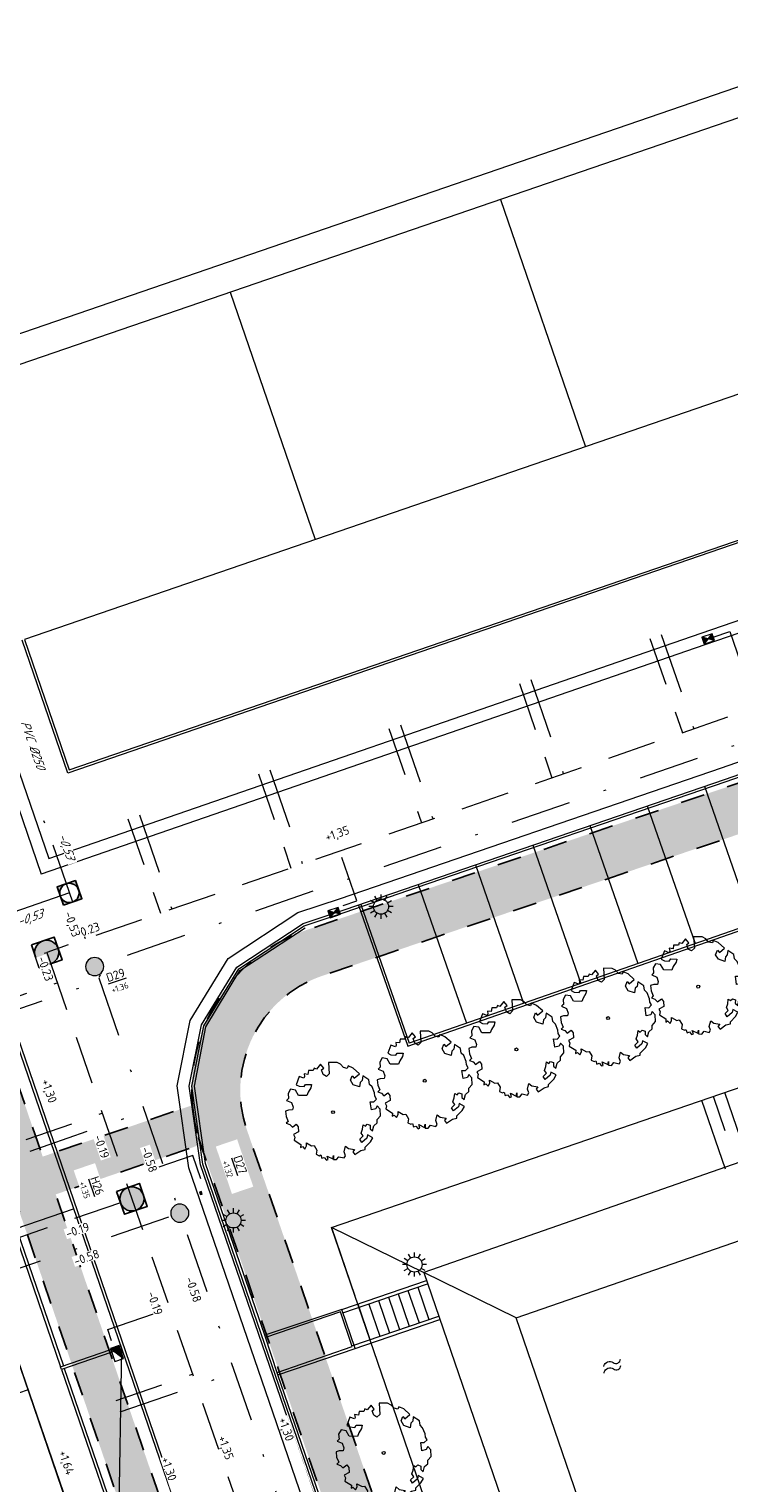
# Model space of a CAD drawing. Header units: metres. Extents: x 264570 to 266133, y 576109 to 577454.
# Tile 27 of 128: x 265166 to 265195, y 576891 to 576951. Entities that reach past the tile are written whole.
import ezdxf

# ---------------------------------------------------------------- set-up
doc = ezdxf.new("R2010")
doc.units = ezdxf.units.M
for name, pattern in [('NLCS-HIDDEN', [4, 2, -2]), ('RI-HWA_KOLKAANSLUITING', [4.3, 2.5, -1.8]), ('RI-HWA_PVC', [6.4, 4, -2.4]), ('RI-VWA_PVC', [11, 5, -3, 0, -3])]:
    doc.linetypes.add(name, pattern=pattern)
for name, color, linetype, lineweight in [('B-BH-OG-BEBOUWING-G', 252, 'Continuous', 15), ('B-OI-RI-HWA_KOLK-S', 252, 'Continuous', 9), ('B-OI-RI-HWA_TRANSPORTLEIDING_PVC_315-G', 252, 'RI-HWA_PVC', 9), ('B-OI-RI-VWA-TRANSPORTLEIDING-G', 252, 'RI-VWA_PVC', 13), ('B-OI-RI-VWA_TRANSPORTLEIDING_PVC_315-G', 252, 'RI-VWA_PVC', 9), ('B-WE-GR-BOOM-S', 252, 'Continuous', 15), ('B-WE-IE-MEUBILAIR_WEGMEUBILAIR-S', 252, 'Continuous', 9), ('B-WE-KL-TRACE-A', 252, 'Continuous', 13), ('B-WE-KL-TRACE-GD', 252, 'NLCS-HIDDEN', 25), ('B-WE-OG-TOPOGRAFIE-G', 252, 'Continuous', 15), ('B-WE-OG-TOPOGRAFIE-S', 252, 'Continuous', 18), ('B-WE-RI-HWA_KOLK-S', 252, 'Continuous', 9), ('B-WE-RI-HWA_KOLKAANSLUITING-G', 252, 'RI-HWA_KOLKAANSLUITING', 18), ('B-WE-RI-HWA_RIOOLPUT_INSPECTIEPUT-G', 252, 'Continuous', 18), ('B-WE-RI-VWA_RIOOLPUT_INSPECTIEPUT-G', 252, 'Continuous', 18), ('B-WE-RI-VWA_RIOOLPUT_INSPECTIEPUT-S', 252, 'Continuous', 13), ('B-WE-VH-KANTOPSLUITING_OPSLUITBAND_10X20-G', 252, 'B-WE-VH-KANTOPSLUITING_TALUDBAND-G', 18), ('B-XX-AL-BLAD-1A_5-5-PUTNUMMER-T35-500', 252, 'Continuous', 9), ('B-XX-AL-HOOGTELABEL-T25', 252, 'Continuous', 9), ('B-XX-AL-T25', 252, 'Continuous', 9), ('B-XX-RI-T25-200', 252, 'Continuous', 13)]:
    doc.layers.add(name, color=color, linetype=linetype, lineweight=lineweight)
doc.layers.add('X-XX-RI-T18-200', color=7, linetype='Continuous', lineweight=18, true_color=0x656565)
doc.styles.add('NLCS-ISO-ANNOTATIVE-T25', font='NLCS-ISO.ttf', dxfattribs={"height": 2.5})
doc.styles.add('NLCS-ISO-ANNOTATIVE-T35', font='NLCS-ISO.ttf', dxfattribs={"height": 3.5})
doc.styles.add('NLCS-ISO-M200-T18-SCHUIN', font='NLCS-ISO.ttf', dxfattribs={"oblique": 30, "height": 0.36})
doc.linetypes.add('B-WE-VH-KANTOPSLUITING_TALUDBAND-G', pattern='A,5,-2.5,[4,NLCS.shx,S=0.5,R=0,X=0,Y=0],-2.5', length=10)

# ---------------------------------------------------------------- blocks, each defined once
blk = doc.blocks.new('N-SRI-PUT_HWA-SO')
h = blk.add_hatch(color=256)
h.dxf.hatch_style = 1
h.paths.add_polyline_path([(-1.999999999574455, 0, 1), (1.999999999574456, 0, 1)])
at = {"lineweight": -3, "flags": 128}
blk.add_lwpolyline([(-1.999999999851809, -2.00000000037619), (2.000000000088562, -2.000000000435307), (2.000000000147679, 1.99999999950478), (-2.00000000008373, 1.999999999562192)], close=True, dxfattribs=at)
at = {"lineweight": -3}
blk.add_circle((0, 0), 1.999999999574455, dxfattribs=at)
blk = doc.blocks.new('N-SRI-KOLK_TROTTOIR-SO')
blk.add_hatch(color=256).paths.add_polyline_path([(1.125000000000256, 1.499999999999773), (-1.124999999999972, 1.499999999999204), (-1.124999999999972, 5.684341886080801e-13)])
blk.add_line((-1.124999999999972, 0), (1.124999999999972, 1.499999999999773))
at = {"flags": 128}
blk.add_lwpolyline([(-1.124999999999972, 0), (1.124999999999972, 0), (1.124999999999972, 1.499999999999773), (-1.124999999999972, 1.499999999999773)], close=True, dxfattribs=at)
blk = doc.blocks.new('N-SRI-KOLK_STRAAT_450X300-SO_2')
h = blk.add_hatch(color=256)
h.dxf.hatch_style = 1
h.paths.add_polyline_path([(2.328306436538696e-10, -1.164153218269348e-10), (-0.2249999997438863, 0.1499999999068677), (-0.2249999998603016, -0.1500000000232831)])
h.paths.add_polyline_path([(0.2250000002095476, 0.1499999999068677), (2.328306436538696e-10, -1.164153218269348e-10), (0.2250000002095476, -0.1500000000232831)])
for p, q in [((-0.2249999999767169, -0.1499999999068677), (0.2249999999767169, 0.1500000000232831)), ((0.2249999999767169, -0.1499999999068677), (-0.2249999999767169, 0.1500000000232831))]:
    blk.add_line(p, q)
at = {"flags": 128}
blk.add_lwpolyline([(-0.2249999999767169, -0.1499999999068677), (0.2249999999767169, -0.1499999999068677), (0.2249999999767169, 0.1500000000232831), (-0.2249999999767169, 0.1500000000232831)], close=True, dxfattribs=at)
blk = doc.blocks.new('N-SRI-PUT_VWA_KUNSTSTOF-SO')
h = blk.add_hatch(color=256)
edge = h.paths.add_edge_path()
edge.add_arc((0, -2.498001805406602e-16), 1.5, 9.54166404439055e-15, 180)
edge.add_arc((0, 2.498001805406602e-16), 1.5, 180, 360)
at = {"flags": 128}
blk.add_lwpolyline([(1.5, 0, 0.9999999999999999), (-1.5, 0, 0.9999999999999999), (1.5, 0)], format="xyb", close=True, dxfattribs=at)
blk = doc.blocks.new('LM')
at = {"flags": 128}
for points in [[(-1.25, 0), (-2, 0)], [(-1.082531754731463, 0.625), (-1.732050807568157, 1)], [(-0.625, 1.082531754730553), (-1, 1.732050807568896)], [(0, 1.25), (0, 2)], [(0.625, 1.082531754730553), (1, 1.732050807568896)], [(1.082531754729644, 0.625), (1.732050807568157, 1)], [(2, 0), (1.25, 0)], [(-1.732050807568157, -1), (-1.082531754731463, -0.625)], [(-1, -1.732050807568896), (-0.625, -1.082531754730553)], [(0, -2), (0, -1.25)], [(1, -1.732050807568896), (0.625, -1.082531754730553)], [(1.732050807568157, -1), (1.082531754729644, -0.625)]]:
    blk.add_lwpolyline(points, dxfattribs=at)
blk.add_circle((0, 0), 1.25)
blk = doc.blocks.new('SGR-BOOM_06')
at = {"linetype": 'Continuous', "flags": 128}
blk.add_lwpolyline([(2.697926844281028, 3.519936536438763), (2.530031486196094, 3.938911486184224), (2.197017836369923, 4.064448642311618), (1.94450365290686, 4.524361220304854), (1.273022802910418, 4.692183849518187), (0.8554126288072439, 4.524288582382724), (1.107912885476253, 4.273186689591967), (1.064270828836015, 3.811889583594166), (0.2276521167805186, 3.979701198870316), (0.3518243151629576, 4.315444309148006), (0.1839317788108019, 4.692111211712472), (-0.1504327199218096, 4.608837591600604), (-0.4861730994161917, 4.692066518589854), (-1.154910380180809, 4.649713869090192), (-1.490634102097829, 4.483188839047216), (-1.95193375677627, 4.56504461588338), (-2.538756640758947, 4.105076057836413), (-2.119756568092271, 3.896293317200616), (-1.994180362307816, 3.643818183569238), (-1.575180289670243, 3.435035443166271), (-1.994130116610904, 2.890461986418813), (-2.538667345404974, 2.766231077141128), (-2.915367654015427, 3.099211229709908), (-2.619546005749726, 3.216664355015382), (-2.873110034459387, 3.855299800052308), (-3.627802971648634, 3.434898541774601), (-4.004453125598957, 3.015887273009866), (-3.794266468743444, 2.84803387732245), (-4.004419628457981, 2.513649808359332), (-4.424759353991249, 2.345754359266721), (-4.716801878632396, 2.05367287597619), (-5.01017267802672, 1.214316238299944), (-3.88011881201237, 0.9209648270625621), (-3.712226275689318, 0.5442979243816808), (-4.004271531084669, 0.2931597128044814), (-4.506508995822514, 0.2931262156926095), (-4.602327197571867, 0.5555981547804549), (-5.093368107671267, 0.3763383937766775), (-4.757596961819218, -0.1681847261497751), (-4.925450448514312, -0.3770066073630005), (-4.716628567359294, -0.544860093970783), (-4.88446521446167, -1.006165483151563), (-4.532341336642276, -1.182198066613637), (-4.716561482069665, -1.550699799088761), (-4.424496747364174, -1.591623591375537), (-4.292786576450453, -1.70719043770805), (-4.61907625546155, -2.106831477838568), (-3.920821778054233, -2.682045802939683), (-3.668355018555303, -2.430910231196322), (-3.459575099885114, -1.969602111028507), (-3.627456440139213, -1.760802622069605), (-3.418684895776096, -1.173935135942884), (-3.123882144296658, -1.341782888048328), (-2.788119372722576, -1.760746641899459), (-2.496040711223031, -2.010481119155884), (-2.788049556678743, -2.807529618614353), (-3.418567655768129, -2.931766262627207), (-3.668290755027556, -3.394441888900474), (-3.332530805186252, -3.771097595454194), (-2.831649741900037, -3.896623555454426), (-2.768861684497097, -4.022178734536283), (-2.70607362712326, -4.147733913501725), (-2.328058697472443, -3.728722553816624), (-1.825821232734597, -3.728689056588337), (-1.574691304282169, -3.89653972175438), (-1.698860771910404, -4.27322610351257), (-1.6988383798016, -4.608960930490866), (-1.154284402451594, -4.735848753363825), (-0.6097418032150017, -4.692139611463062), (-0.4855303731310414, -4.944614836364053), (-0.2330665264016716, -4.64980644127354), (0.1012924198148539, -4.483281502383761), (-0.05880460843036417, -4.006538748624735), (0.2691206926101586, -3.89641674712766), (0.7727313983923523, -4.023307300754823), (0.8560217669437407, -4.608790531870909), (1.149445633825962, -4.565098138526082), (1.441519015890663, -4.735675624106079), (2.070647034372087, -4.232031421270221), (2.365446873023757, -4.356206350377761), (2.321760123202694, -4.14739857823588), (2.657483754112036, -3.979508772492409), (2.406348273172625, -3.728406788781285), (2.112915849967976, -3.643810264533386), (2.574182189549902, -3.226158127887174), (2.615108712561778, -2.975036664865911), (3.159645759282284, -2.848076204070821), (3.537702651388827, -3.058226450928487), (3.787439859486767, -2.807091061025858), (3.770391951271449, -2.632754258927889), (4.123163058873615, -2.632730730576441), (4.123146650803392, -2.386717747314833), (4.458873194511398, -2.262500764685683), (4.458859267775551, -2.05369007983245), (4.082181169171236, -2.05371520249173), (4.543444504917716, -1.591025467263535), (4.250006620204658, -1.424542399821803), (4.626693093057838, -1.550076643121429), (4.752232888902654, -1.256641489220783), (4.54339981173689, -0.9209205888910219), (4.835431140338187, -0.4609716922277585), (4.667549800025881, -0.2521722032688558), (4.249928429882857, -0.2522000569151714), (3.746303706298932, 0.08486595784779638), (4.082024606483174, 0.2936990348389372), (4.375415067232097, 0.8382641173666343), (4.543299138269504, 0.5885213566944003), (4.876296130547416, 0.7127381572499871), (4.667437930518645, 1.425137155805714), (4.711079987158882, 1.886434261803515), (4.499534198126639, 1.969671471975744), (4.163754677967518, 2.639753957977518), (3.828442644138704, 3.012677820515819), (3.373874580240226, 2.603955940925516), (3.662895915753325, 2.430909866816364), (3.914056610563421, 1.801765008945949), (3.537384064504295, 1.718488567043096), (3.327180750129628, 2.136095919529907), (2.991451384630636, 2.054186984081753), (2.657064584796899, 2.305283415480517), (2.238064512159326, 2.514066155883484), (2.446864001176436, 2.681947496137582), (2.321287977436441, 2.931693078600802), (2.530081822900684, 3.184190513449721), (2.865825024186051, 3.05865353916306), (3.159240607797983, 3.226540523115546)], close=True, dxfattribs=at)
blk.add_circle((0, 0), 0.15)
blk = doc.blocks.new('N-SRI-PUT_SWA-SO')
h = blk.add_hatch(color=256)
h.paths.add_polyline_path([(-1.999916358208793, 2.000083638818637), (8.364045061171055e-05, 1.999999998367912, 0.4115496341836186), (-1.999916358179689, 0.01829094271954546)])
h.paths.add_polyline_path([(-1.99991635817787, -0.01829094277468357, 0.4088663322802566), (-0.01829062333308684, -1.999916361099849), (-1.999916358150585, -1.999916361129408)])
h.paths.add_polyline_path([(1.999916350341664, -0.0182917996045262), (1.999916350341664, -1.999916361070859), (0.0182906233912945, -1.999916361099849, 0.4088662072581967)])
h = blk.add_hatch(color=256)
h.paths.add_polyline_path([(-8.364045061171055e-05, 1.999999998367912, -0.4115496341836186), (1.999916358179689, 0.01829094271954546), (1.999916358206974, 2.0000836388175)])
h.paths.add_polyline_path([(1.99991635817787, -0.01829094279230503, -0.4088663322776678), (0.01829062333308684, -1.999916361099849), (1.999916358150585, -1.999916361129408)])
h.paths.add_polyline_path([(-0.01829062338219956, -1.999916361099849, -0.4088662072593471), (-1.999916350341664, -0.0182917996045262), (-1.999916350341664, -1.999916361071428)])
at = {"flags": 128}
blk.add_lwpolyline([(-2.000083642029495, 2.000083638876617), (1.999916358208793, 2.000083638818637), (1.999916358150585, -1.99991636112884), (-2.000083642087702, -1.999916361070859)], close=True, dxfattribs=at)
at = {"lineweight": -3, "flags": 128}
blk.add_lwpolyline([(2.000083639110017, -1.99991635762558), (1.999916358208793, 2.000083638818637), (-2.000083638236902, 1.999916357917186), (-1.999916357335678, -2.000083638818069)], close=True, dxfattribs=at)
at = {"lineweight": -3}
blk.add_circle((0, 0), 1.999999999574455, dxfattribs=at)
blk = doc.blocks.new('N-SRI-KOLK_STRAAT_450X300-SO')
h = blk.add_hatch(color=256)
h.dxf.hatch_style = 1
h.paths.add_polyline_path([(-7.127631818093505e-14, 0.7499999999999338), (-1.125000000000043, 1.49999999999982), (-1.125000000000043, 4.75175454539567e-14)])
h.paths.add_polyline_path([(1.1249999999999, 4.75175454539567e-14), (1.1249999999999, 1.49999999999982), (-7.122080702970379e-14, 0.7499999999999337)])
for p, q in [((-1.125000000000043, 4.75175454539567e-14), (1.1249999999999, 1.49999999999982)), ((1.1249999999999, 4.75175454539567e-14), (-1.125000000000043, 1.49999999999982))]:
    blk.add_line(p, q)
at = {"flags": 128}
blk.add_lwpolyline([(-1.125000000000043, 4.75175454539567e-14), (1.1249999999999, 4.75175454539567e-14), (1.1249999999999, 1.49999999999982), (-1.125000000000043, 1.49999999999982)], close=True, dxfattribs=at)
blk = doc.blocks.new('SOG-TOPOGRAFIE_WATER-SO')
at = {"flags": 128}
for points in [[(-2.514054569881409, 0.5568924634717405), (-2.426488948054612, 0.6951578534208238, -0.5388311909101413), (-0.4182167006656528, 0.730876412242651, 0.6051675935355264), (1.257070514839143, 0.9290568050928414, -4.03570463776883)], [(-2.881594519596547, -0.7116924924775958), (-2.794028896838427, -0.5734271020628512, -0.5388311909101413), (-0.7857566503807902, -0.537708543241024, 0.6051675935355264), (0.8895305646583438, -0.3395281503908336, -4.03570463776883)]]:
    blk.add_lwpolyline(points, format="xyb", dxfattribs=at)

msp = doc.modelspace()

# ---------------------------------------------------------------- hatches: boundary and pattern name
at = {"layer": 'B-WE-KL-TRACE-A'}
h = msp.add_hatch(dxfattribs=at)
h.set_pattern_fill('DOTS', color=256, scale=0.5)
h.set_pattern_definition([(0, (265213.5037215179, 576754.347448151), (0.079375, 0.15875), [0, -0.15875])])
edge = h.paths.add_edge_path()
edge.add_line((265245.4268832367, 576937.0400356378), (265177.8671127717, 576914.0530786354))
edge.add_arc((265180.1500387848, 576907.4358096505), 6.99999999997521, 109.0341884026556, 199.0536993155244)
edge.add_line((265173.5335475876, 576905.1506303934), (265198.2134835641, 576833.6925254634))
edge.add_line((265198.2134835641, 576833.6925254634), (265187.3907943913, 576829.9546251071))
edge.add_line((265187.3907943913, 576829.9546251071), (265213.5037215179, 576754.347448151))
edge.add_line((265213.5037215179, 576754.347448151), (265157.9802978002, 576735.2754403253))
edge.add_line((265157.9802978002, 576735.2754403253), (265156.4197989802, 576734.7393960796))
edge.add_line((265156.4197989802, 576734.7393960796), (265144.8245900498, 576730.7565556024))
edge.add_line((265144.8245900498, 576730.7565556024), (265165.4371800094, 576670.7480259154))
edge.add_line((265165.4371800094, 576670.7480259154), (265167.328701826, 576671.3977529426))
edge.add_line((265167.328701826, 576671.3977529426), (265174.2093110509, 576651.3665368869))
edge.add_line((265174.2093110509, 576651.3665368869), (265191.294481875, 576657.2351962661))
edge.add_line((265191.294481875, 576657.2351962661), (265191.9036009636, 576655.4618945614))
edge.add_line((265191.9036009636, 576655.4618945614), (265217.4675183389, 576664.2429553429))
edge.add_line((265217.4675183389, 576664.2429553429), (265217.9694324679, 576662.7817547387))
edge.add_line((265217.9694324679, 576662.7817547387), (265246.73475052, 576672.6624785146))
edge.add_line((265246.73475052, 576672.6624785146), (265218.1305181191, 576755.9367265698))
edge.add_line((265218.1305181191, 576755.9367265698), (265215.3952460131, 576754.9971760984))
edge.add_line((265215.3952460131, 576754.9971760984), (265189.9341288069, 576828.7171074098))
edge.add_line((265189.9341288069, 576828.7171074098), (265200.7568179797, 576832.4550077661))
edge.add_line((265200.7568179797, 576832.4550077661), (265175.423973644, 576905.8035387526))
edge.add_arc((265180.1500387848, 576907.4358096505), 4.999999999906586, 109.0788034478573, 199.0536993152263, ccw=False)
edge.add_line((265178.5156973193, 576912.1611591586), (265246.0712745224, 576935.1466894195))
edge.add_line((265246.0712745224, 576935.1466894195), (265245.4268832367, 576937.0400356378))
h.paths.add_polyline_path([(265147.365838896, 576729.514760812), (265166.6789747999, 576673.2892747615), (265168.5704966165, 576673.9390017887), (265175.4511058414, 576653.907785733), (265192.5362766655, 576659.7764451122), (265193.1453957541, 576658.0031434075), (265218.7093131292, 576666.784204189), (265219.2112272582, 576665.3230035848), (265244.1935016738, 576673.904273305), (265216.8887233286, 576753.3954777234)], flags=16)
h = msp.add_hatch(dxfattribs=at)
h.set_pattern_fill('DOTS', color=256, scale=0.5)
h.set_pattern_definition([(0, (265213.5037215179, 576751.0541365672), (0.079375, 0.15875), [0, -0.15875])])
edge = h.paths.add_edge_path()
edge.add_line((265157.9802978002, 576735.2754403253), (265128.5173304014, 576821.0462068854))
edge.add_line((265128.5173304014, 576821.0462068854), (265184.2452093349, 576840.1891940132))
edge.add_line((265184.2452093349, 576840.1891940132), (265187.7218092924, 576830.0683314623))
edge.add_line((265187.7218092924, 576830.0683314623), (265189.2812230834, 576830.6075343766))
edge.add_line((265189.2812230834, 576830.6075343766), (265185.8057081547, 576840.7252382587))
edge.add_line((265185.8057081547, 576840.7252382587), (265194.726224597, 576843.7895094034))
edge.add_line((265194.726224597, 576843.7895094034), (265194.1875744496, 576845.3491130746))
edge.add_line((265194.1875744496, 576845.3491130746), (265188.0983190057, 576843.2574034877))
edge.add_line((265188.0983190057, 576843.2574034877), (265167.5274524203, 576903.1420366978))
edge.add_line((265167.5274524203, 576903.1420366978), (265173.5168853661, 576905.1994564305))
edge.add_arc((265180.1500387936, 576907.4358096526), 7.000000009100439, 184.9879815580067, 198.6314218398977, ccw=False)
edge.add_line((265173.176548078, 576906.8271822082), (265166.9914081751, 576904.7025355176))
edge.add_line((265166.9914081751, 576904.7025355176), (265162.3821291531, 576918.1207832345))
edge.add_line((265162.3821291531, 576918.1207832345), (265112.4225631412, 576900.9592790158))
edge.add_line((265112.4225631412, 576900.9592790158), (265110.4872418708, 576906.5932851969))
edge.add_line((265110.4872418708, 576906.5932851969), (265086.2285720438, 576898.2602315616))
edge.add_line((265086.2285720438, 576898.2602315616), (265084.0778990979, 576904.5211374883))
edge.add_line((265084.0778990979, 576904.5211374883), (265082.51740028, 576903.9850932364))
edge.add_line((265082.51740028, 576903.9850932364), (265085.1943712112, 576896.1920612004))
edge.add_line((265085.1943712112, 576896.1920612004), (265109.4627868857, 576904.4967419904))
edge.add_line((265109.4627868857, 576904.4967419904), (265113.8843334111, 576891.6249912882))
edge.add_line((265113.8843334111, 576891.6249912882), (265084.703003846, 576881.6009633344))
edge.add_line((265084.703003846, 576881.6009633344), (265105.6444650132, 576820.6374776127))
edge.add_line((265105.6444650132, 576820.6374776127), (265107.2049638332, 576821.1735218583))
edge.add_line((265107.2049638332, 576821.1735218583), (265086.7995469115, 576880.57650876))
edge.add_line((265086.7995469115, 576880.57650876), (265115.9808764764, 576890.600536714))
edge.add_line((265115.9808764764, 576890.600536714), (265112.9586073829, 576899.3987802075))
edge.add_line((265112.9586073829, 576899.3987802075), (265161.3576696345, 576916.0242545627))
edge.add_line((265161.3576696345, 576916.0242545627), (265186.5378201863, 576842.7213592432))
edge.add_line((265186.5378201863, 576842.7213592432), (265126.420787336, 576822.0706614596))
edge.add_line((265126.420787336, 576822.0706614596), (265156.4197989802, 576734.7393960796))
edge.add_line((265156.4197989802, 576734.7393960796), (265157.9802978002, 576735.2754403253))

# ---------------------------------------------------------------- linework, layer by layer
at = {"layer": 'B-BH-OG-BEBOUWING-G'}
for p, q in [((265201.1199637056, 576949.4627764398), (265162.7271843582, 576936.274529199)), ((265214.4694335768, 576942.6290068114), (265166.235837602, 576926.0603551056))]:
    msp.add_line(p, q, dxfattribs=at)
at = {"layer": 'B-BH-OG-BEBOUWING-G', "flags": 128}
for points in [[(265185.893278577, 576944.2322831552), (265189.4019318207, 576934.0181090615)], [(265174.7333476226, 576940.3987546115), (265178.2420008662, 576930.1845805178)]]:
    msp.add_lwpolyline(points, dxfattribs=at)
msp.add_lwpolyline([(265168.3392476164, 576889.3898035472), (265166.3899958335, 576895.0643446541), (265156.8000204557, 576891.7701088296), (265158.7492722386, 576886.0955677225)], close=True, dxfattribs=at)
at = {"layer": 'B-OI-RI-HWA_TRANSPORTLEIDING_PVC_315-G', "ltscale": 0.5}
msp.add_line((265170.2021491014, 576902.7944631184, 0.001261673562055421), (265161.217420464, 576899.7082597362, 0.001261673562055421), dxfattribs=at)
at = {"layer": 'B-OI-RI-HWA_TRANSPORTLEIDING_PVC_315-G', "ltscale": 0.5, "elevation": 0.0001575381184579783, "flags": 128}
for points in [[(265219.4649351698, 576931.2016683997), (265167.1584818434, 576913.1356709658), (265167.3217518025, 576912.6630800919)], [(265167.3217523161, 576912.6630786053), (265180.5829422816, 576874.2780787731), (265180.9078057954, 576873.3323178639), (265194.3289118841, 576834.4735734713)]]:
    msp.add_lwpolyline(points, dxfattribs=at)
at = {"layer": 'B-OI-RI-HWA_TRANSPORTLEIDING_PVC_315-G', "ltscale": 0.5, "flags": 128}
for points in [[(265192.0607369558, 576926.0964771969), (265193.4059345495, 576922.2011536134)], [(265186.6730226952, 576924.2356883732), (265188.0182202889, 576920.3403647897)], [(265181.2853084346, 576922.3748995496), (265182.6305060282, 576918.4795759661)], [(265175.897594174, 576920.514110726), (265177.2427917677, 576916.6187871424)], [(265170.5098799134, 576918.6533219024), (265171.8550775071, 576914.7579983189)], [(265164.4437683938, 576910.7923253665), (265167.5922670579, 576911.8800637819)], [(265166.3045572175, 576905.4046111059), (265169.4530558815, 576906.4923495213)], [(265170.0261348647, 576894.6291825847), (265173.1746335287, 576895.716921)]]:
    msp.add_lwpolyline(points, dxfattribs=at)
at = {"layer": 'B-OI-RI-VWA_TRANSPORTLEIDING_PVC_315-G', "ltscale": 0.5}
msp.add_line((265172.1808223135, 576902.1983931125, 0.001399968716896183), (265161.6093807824, 576898.5671628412, 0.001399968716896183), dxfattribs=at)
at = {"layer": 'B-OI-RI-VWA_TRANSPORTLEIDING_PVC_315-G', "ltscale": 0.5, "flags": 128}
for points in [[(265209.8992577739, 576926.6257927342), (265169.6094472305, 576912.7122487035), (265169.3033131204, 576912.0783976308)], [(265192.5333492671, 576926.2596875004), (265194.2706694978, 576921.2288842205)], [(265187.1456350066, 576924.3988986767), (265188.8829552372, 576919.3680953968)], [(265181.7579207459, 576922.5381098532), (265183.4952409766, 576917.5073065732)], [(265176.3702064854, 576920.6773210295), (265178.107526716, 576915.6465177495)], [(265170.9824922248, 576918.8165322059), (265172.7198124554, 576913.785728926)], [(265167.4068519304, 576917.5816001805), (265168.9775004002, 576913.0238498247)], [(265169.3033077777, 576912.0784131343), (265172.4872283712, 576902.8392259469), (265172.8115019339, 576901.8932737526), (265182.5238933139, 576873.7421935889), (265182.8444515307, 576872.7949759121), (265195.8852789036, 576835.0092800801), (265196.2058371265, 576834.0620624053), (265196.0644587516, 576827.7606150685), (265196.0284770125, 576826.7612626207), (265214.3704182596, 576773.3616799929)], [(265166.4678274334, 576904.9320194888), (265171.20604511, 576906.5689715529)], [(265170.1894050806, 576894.1565909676), (265174.9276227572, 576895.7935430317)]]:
    msp.add_lwpolyline(points, dxfattribs=at)
at = {"layer": 'B-WE-KL-TRACE-GD', "ltscale": 0.5, "flags": 128}
for points in [[(265245.4268832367, 576937.0400356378), (265177.8671127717, 576914.0530786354, 0.4143133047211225), (265173.5335475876, 576905.1506303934), (265198.2134835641, 576833.6925254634), (265187.3907943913, 576829.9546251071), (265213.5037215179, 576754.347448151), (265157.9802897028, 576735.2754638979)], [(265156.4197842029, 576734.7394390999), (265144.8245900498, 576730.7565556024), (265165.4371800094, 576670.7480259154), (265167.328701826, 576671.3977529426), (265174.2093110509, 576651.3665368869), (265191.294481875, 576657.2351962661), (265191.9036009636, 576655.4618945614), (265217.4675183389, 576664.2429553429), (265217.9694324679, 576662.7817547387), (265246.73475052, 576672.6624785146), (265218.1305181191, 576755.9367265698), (265215.3952460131, 576754.9971760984), (265189.9341288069, 576828.7171074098), (265200.7568179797, 576832.4550077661), (265175.423973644, 576905.8035387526, -0.4140852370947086), (265178.5156973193, 576912.1611591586), (265246.0712745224, 576935.1466894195)], [(265082.51740028, 576903.9850932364), (265085.1943712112, 576896.1920612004), (265109.4627868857, 576904.4967419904), (265113.8843334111, 576891.6249912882), (265084.703003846, 576881.6009633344), (265105.6444650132, 576820.6374776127), (265107.2049638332, 576821.1735218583), (265086.7995469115, 576880.57650876), (265115.9808764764, 576890.600536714), (265112.9586073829, 576899.3987802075), (265161.3576696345, 576916.0242545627), (265186.5378201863, 576842.7213592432), (265126.420787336, 576822.0706614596), (265156.4197989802, 576734.7393960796), (265157.9802978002, 576735.2754403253), (265128.5173304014, 576821.0462068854), (265184.2452093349, 576840.1891940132), (265187.7218092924, 576830.0683314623), (265189.2812230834, 576830.6075343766), (265185.8057081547, 576840.7252382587), (265194.726224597, 576843.7895094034), (265194.1875744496, 576845.3491130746), (265188.0983190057, 576843.2574034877), (265167.5274524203, 576903.1420366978), (265173.5168853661, 576905.1994564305, -0.0596011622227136), (265173.176548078, 576906.8271822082), (265166.9914081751, 576904.7025355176), (265162.9181729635, 576916.5602856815)]]:
    msp.add_lwpolyline(points, format="xyb", dxfattribs=at)
at = {"layer": 'B-WE-OG-TOPOGRAFIE-G'}
for p, q in [((265212.817489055, 576920.080273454), (265182.1263188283, 576909.3890588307)), ((265194.3162977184, 576919.9935866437), (265196.2914743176, 576914.32346558)), ((265191.9515631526, 576919.1823103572), (265193.9306150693, 576913.501064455)), ((265189.5868285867, 576918.3710340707), (265191.5697558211, 576912.6786633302)), ((265187.2220940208, 576917.5597577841), (265189.208896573, 576911.8562622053)), ((265184.8573594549, 576916.7484814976), (265186.8480373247, 576911.0338610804)), ((265182.492624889, 576915.9372052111), (265184.4871780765, 576910.2114599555)), ((265180.1317656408, 576915.1148040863), (265182.1263188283, 576909.3890588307)), ((265224.8205050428, 576914.6422294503, 0.0126160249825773), (265182.7254846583, 576899.9120815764)), ((265164.7497390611, 576913.1367684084), (265187.2554743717, 576847.619465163)), ((265182.8465533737, 576847.1570332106), (265160.6640683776, 576911.7333101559)), ((265163.9465871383, 576907.4102217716), (265167.8450907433, 576896.0611394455)), ((265165.8958389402, 576901.7356806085), (265168.2602310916, 576902.5478688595)), ((265178.9139693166, 576901.7761631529), (265179.8827817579, 576898.9547054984)), ((265167.7315999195, 576896.0221544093), (265170.2094828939, 576896.8733276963)), ((265170.2484679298, 576896.7598368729), (265167.7705849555, 576895.908663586)), ((265167.7705849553, 576895.9086635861), (265167.7315999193, 576896.0221544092)), ((265167.7705849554, 576895.9086635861), (265172.2408690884, 576882.8950491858)), ((265167.8840757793, 576895.9476486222), (265172.3543599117, 576882.934034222))]:
    msp.add_line(p, q, dxfattribs=at)
for points in [[(265199.6001945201, 576950.2094071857), (265162.6210610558, 576937.5069000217)], [(265233.7222271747, 576939.8869825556), (265225.1855777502, 576936.9548837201), (265208.0107533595, 576931.0629440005), (265194.1717691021, 576926.3088264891), (265167.2339603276, 576917.0015710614)], [(265233.4124527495, 576939.2519125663), (265225.348, 576936.482), (265208.173, 576930.59), (265194.3346343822, 576925.8360949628), (265166.9238103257, 576916.365408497)], [(265200.6100290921, 576825.5444042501), (265194.2765054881, 576844.049553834), (265189.4749566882, 576857.9511430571), (265185.1351990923, 576870.5771752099), (265180.9946997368, 576882.5747702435), (265176.510965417, 576895.632224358), (265173.5074804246, 576904.3630550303), (265173.0437341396, 576907.6176594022), (265173.5480381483, 576910.1408088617), (265175.0123854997, 576912.5323532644), (265177.7472964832, 576914.3251310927), (265179.4421593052, 576914.8906732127), (265195.1790649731, 576920.2895786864), (265210.0600545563, 576925.4733449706), (265222.8856868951, 576929.8526354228), (265235.5006221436, 576934.156613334), (265243.357166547, 576936.8533276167)], [(265219.0822333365, 576763.7110907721), (265216.3000276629, 576771.7736454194), (265212.5088566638, 576782.7426325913), (265208.8250300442, 576793.5003941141), (265204.4980901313, 576806.0719907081), (265197.9118138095, 576825.1476486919), (265199.9751606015, 576825.8552646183), (265193.8036727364, 576843.886981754), (265189.002230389, 576857.7882627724), (265184.6624521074, 576870.414355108), (265180.5219286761, 576882.4120199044), (265176.0380690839, 576895.4698388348), (265173.0191935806, 576904.2454079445), (265172.5366698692, 576907.6317936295), (265173.0751707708, 576910.3260380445), (265174.6445124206, 576912.8890571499), (265177.5274656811, 576914.7788790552), (265179.2818987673, 576915.3642985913), (265195.0156972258, 576920.7621380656), (265209.8970301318, 576925.9460239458), (265222.617, 576930.269)], [(265163.8658251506, 576925.2676256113), (265166.9238103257, 576916.365408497)], [(265164.3387035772, 576925.4300632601), (265167.2489909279, 576917.0067642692)], [(265182.4311304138, 576915.8103868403), (265195.2117385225, 576920.1950668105), (265210.0926594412, 576925.3788091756), (265210.9730019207, 576925.6794006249)], [(265228.2166523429, 576767.3627510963), (265221.8638631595, 576765.1708316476), (265221.8357897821, 576765.2403333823), (265219.4569899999, 576764.4644357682), (265216.8672077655, 576771.9693664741), (265213.0762204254, 576782.9378224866), (265209.3925191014, 576793.6952181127), (265205.0654263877, 576806.2672586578), (265198.6751868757, 576824.7751412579), (265200.7370027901, 576825.4822321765), (265194.3710720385, 576844.08206825), (265189.569501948, 576857.983719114), (265185.2297484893, 576870.6097392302), (265181.0892539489, 576882.6073203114), (265176.6055446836, 576895.6647014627), (265173.6051377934, 576904.3865844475), (265173.1451469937, 576907.6148325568), (265173.6426116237, 576910.1037630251), (265175.0859601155, 576912.4610124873), (265177.7912626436, 576914.2343815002), (265179.4742114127, 576914.795948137), (265182.4311304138, 576915.8103868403)], [(265228.1619608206, 576767.5221078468), (265221.7763948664, 576765.3342862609), (265219.5081671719, 576764.5881142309), (265216.9829460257, 576772.002280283), (265213.1711563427, 576782.9553902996), (265209.4696287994, 576793.7186420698), (265205.1794100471, 576806.3223523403), (265198.8393111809, 576824.6995814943), (265200.9030047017, 576825.4008803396), (265194.4629770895, 576844.1063754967), (265189.6957531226, 576857.986239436), (265185.3240750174, 576870.6000117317), (265181.199295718, 576882.6238269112), (265176.6932829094, 576895.6863480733), (265176.1660002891, 576897.3310358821), (265173.7072243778, 576904.4208757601), (265173.2560663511, 576907.617647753), (265173.7226829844, 576910.0645064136), (265175.1280812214, 576912.3879636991), (265177.835228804, 576914.1436319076)], [(265162.3108421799, 576912.1721054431), (265164.675233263, 576912.9842925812), (265187.1419835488, 576847.5804801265)], [(265173.256577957, 576843.8627973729), (265182.8465533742, 576847.1570332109), (265160.6640683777, 576911.7333101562), (265151.0740930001, 576908.4390743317)], [(265186.5370000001, 576898.048), (265222.5984236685, 576910.5232478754)], [(265163.8330963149, 576907.3712367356), (265167.7315999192, 576896.0221544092)], [(265196.1291255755, 576904.5056743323), (265195.1552247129, 576907.3433801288)], [(265195.1832791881, 576904.1810597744), (265194.2093783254, 576907.018765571)], [(265195.1692519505, 576905.7622199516), (265194.6823015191, 576907.1810728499)], [(265182.7211381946, 576899.9142072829), (265178.9145680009, 576901.7758703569)], [(265179.3384713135, 576898.3907639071), (265182.8356766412, 576899.5910110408)], [(265179.3871637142, 576898.2488870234), (265182.8843690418, 576899.4491341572)], [(265231.537158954, 576766.9286871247), (265186.5370000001, 576898.048), (265182.7254846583, 576899.9120815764), (265228.2166523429, 576767.3627510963)], [(265181.2632989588, 576898.8927800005), (265181.7200183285, 576897.563206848)], [(265181.6686314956, 576899.0318908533), (265182.1253508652, 576897.7023177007)], [(265182.0739640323, 576899.171001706), (265182.530683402, 576897.8414285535)], [(265182.479296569, 576899.3101125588), (265182.9360159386, 576897.9805394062)], [(265176.6932829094, 576895.6863480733), (265179.8922109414, 576896.7773118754), (265179.3384713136, 576898.3907639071), (265176.1660002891, 576897.3310358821)], [(265176.672621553, 576895.783529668), (265179.7712823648, 576896.8581476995), (265179.2850780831, 576898.2860694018), (265176.1884940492, 576897.2316891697)], [(265179.998836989, 576898.6165331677), (265180.5040204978, 576897.1458742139)], [(265180.4526338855, 576898.614558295), (265180.9093532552, 576897.2849851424)], [(265180.8579664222, 576898.7536691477), (265181.3146857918, 576897.4240959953)], [(265179.7613328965, 576896.8909824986), (265183.3407238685, 576898.1194358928)], [(265179.8100252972, 576896.749105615), (265183.3894162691, 576897.9775590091)], [(265170.2484679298, 576896.7598368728), (265170.1192178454, 576889.4408414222), (265174.7187520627, 576883.7462224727)]]:
    msp.add_lwpolyline(points, dxfattribs=at)
msp.add_lwpolyline([(265219.5081671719, 576764.5881142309), (265220.5594790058, 576764.942352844, 0.4158546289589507), (265223.6921664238, 576771.3036619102), (265178.9145680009, 576901.7758703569), (265216.166015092, 576914.5684617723)], format="xyb", dxfattribs=at)
at = {"layer": 'B-WE-RI-HWA_KOLKAANSLUITING-G', "flags": 128}
for points in [[(265194.6800928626, 576926.1530161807), (265195.3635946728, 576926.3878014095), (265197.1431861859, 576921.2376582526), (265196.472590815, 576920.9981932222)], [(265179.4005908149, 576915.0671932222), (265179.9655601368, 576915.2626331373), (265179.256495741, 576917.3141742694)], [(265164.1054438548, 576913.9614029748), (265164.6850824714, 576912.2835299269), (265167.1559578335, 576913.1373250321)], [(265173.519827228, 576903.791111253), (265173.1917223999, 576904.7463084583), (265170.3910955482, 576903.7787522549)], [(265169.8387596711, 576897.0891883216), (265169.6763279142, 576897.5620687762), (265172.2336013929, 576898.4455516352)]]:
    msp.add_lwpolyline(points, dxfattribs=at)

# ---------------------------------------------------------------- block references
at = {"layer": 'B-OI-RI-HWA_KOLK-S', "xscale": 0.2, "yscale": 0.2, "zscale": 0.2, "rotation": 18.95802027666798}
for p in [(265194.516028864, 576925.938055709), (265179.0724625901, 576914.637272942)]:
    msp.add_blockref('N-SRI-KOLK_STRAAT_450X300-SO', p, dxfattribs=at)
at = {"layer": 'B-OI-RI-HWA_KOLK-S', "color": 253, "xscale": 0.25, "yscale": 0.25, "zscale": 0.4999999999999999, "rotation": 288.9573062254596}
msp.add_blockref('N-SRI-KOLK_TROTTOIR-SO', (265169.8812726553, 576896.5090544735), dxfattribs=at)
at = {"layer": 'B-WE-GR-BOOM-S', "xscale": 0.4, "yscale": 0.4, "zscale": 0.7499999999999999, "rotation": 288.9573062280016}
for p in [(265194.0581569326, 576911.7207884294), (265190.3345267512, 576910.4251003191), (265186.5501916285, 576909.1294122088), (265182.7658565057, 576907.8337240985), (265178.9815213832, 576906.5380359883), (265181.0704380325, 576892.4659264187)]:
    msp.add_blockref('SGR-BOOM_06', p, dxfattribs=at)
at = {"layer": 'B-WE-IE-MEUBILAIR_WEGMEUBILAIR-S', "xscale": 0.25, "yscale": 0.25, "zscale": 0.25}
for p in [(265180.9602186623, 576915.0241929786, 1.277350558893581), (265174.8696572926, 576902.0670153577), (265182.343663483, 576900.2444944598)]:
    msp.add_blockref('LM', p, dxfattribs=at)
at = {"layer": 'B-WE-OG-TOPOGRAFIE-S', "xscale": 0.2, "yscale": 0.2, "zscale": 0.2, "rotation": 18.93095393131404}
msp.add_blockref('SOG-TOPOGRAFIE_WATER-SO', (265190.6702185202, 576896.0863688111), dxfattribs=at)
at = {"layer": 'B-WE-RI-HWA_KOLK-S', "color": 253, "xscale": 0.2499999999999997, "yscale": 0.2499999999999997, "zscale": 0.4999999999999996, "rotation": 288.9573062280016}
msp.add_blockref('N-SRI-KOLK_STRAAT_450X300-SO_2', (265173.5252327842, 576903.1982088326), dxfattribs=at)
at = {"layer": 'B-WE-RI-HWA_RIOOLPUT_INSPECTIEPUT-G', "color": 253, "xscale": 0.2499999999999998, "yscale": 0.2499999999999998, "zscale": 0.2499999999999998, "rotation": 288.9573062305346}
for p in [(265167.1584818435, 576913.1356709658, 0.0006221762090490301), (265170.6750295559, 576902.9568948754, 0.001261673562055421)]:
    msp.add_blockref('N-SRI-PUT_HWA-SO', p, dxfattribs=at)
at = {"layer": 'B-WE-RI-VWA_RIOOLPUT_INSPECTIEPUT-G', "color": 253, "xscale": 0.25, "yscale": 0.25, "zscale": 0.25}
msp.add_blockref('N-SRI-PUT_VWA_KUNSTSTOF-SO', (265172.6515378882, 576902.3669946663, 0.0007970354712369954), dxfattribs=at)
at = {"layer": 'B-WE-RI-VWA_RIOOLPUT_INSPECTIEPUT-S', "xscale": 0.2, "yscale": 0.2, "zscale": 0.2, "rotation": 288.9580202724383}
msp.add_blockref('N-SRI-PUT_SWA-SO', (265168.0928393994, 576915.5909831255), dxfattribs=at)
msp.add_blockref('N-SRI-PUT_SWA-SO', (265168.0928393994, 576915.5909831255), dxfattribs=at)

# ---------------------------------------------------------------- next in the draw order: texts
at = {"layer": 'B-XX-AL-BLAD-1A_5-5-PUTNUMMER-T35-500', "char_height": 0.36, "attachment_point": 5, "style": 'NLCS-ISO-ANNOTATIVE-T35', "bg_fill": 3, "box_fill_scale": 1.1, "bg_fill_color": 256, "bg_fill_true_color": 13158600, "bg_fill_transparency": 0}
for s, width, insert, rotation in [('{\\LD29\\P\\H0.71429x;\\l+1.36}', 1.008408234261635, (265170.0816933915, 576911.9650475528), 18.840000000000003), ('{\\LD27\\P\\H0.71429x;\\l+1.32}', 1.995812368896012, (265174.9123127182, 576904.2891372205), 288.84180767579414), ('{\\LH26\\P\\H0.71429x;\\l+1.35}', 1.749999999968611, (265169.0065999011, 576903.4212318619), 288.84180767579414)]:
    msp.add_mtext_dynamic_manual_height_columns(s, width=width, gutter_width=17.5, heights=[0], dxfattribs=dict(at, insert=insert, rotation=rotation))
at = {"layer": 'B-XX-AL-HOOGTELABEL-T25', "char_height": 0.36, "attachment_point": 1, "style": 'NLCS-ISO-ANNOTATIVE-T25', "bg_fill": 3, "box_fill_scale": 1.1, "bg_fill_color": 256, "bg_fill_transparency": 0}
for s, insert, rotation in [('+1,35', (265178.6099789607, 576918.0520911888), 19), ('+1,30', (265177.0600037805, 576893.9808139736), 288.84180767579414)]:
    msp.add_mtext_dynamic_manual_height_columns(s, width=7.002834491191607, gutter_width=9, heights=[0], dxfattribs=dict(at, insert=insert, rotation=rotation))
at = {"layer": 'B-XX-AL-T25', "ltscale": 0.5, "char_height": 0.36, "attachment_point": 5, "style": 'NLCS-ISO-ANNOTATIVE-T25', "bg_fill": 3, "box_fill_scale": 1.1, "bg_fill_color": 256, "bg_fill_transparency": 0}
for s, insert, rotation in [('\\A1;\\pxql;-0.58', (265171.3946958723, 576904.5826710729), 288.9), ('\\A1;\\pxql;-0.58', (265173.2213137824, 576899.2157737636), 288.9573062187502), ('\\A1;\\pxql;-0.19', (265171.6305025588, 576898.6485019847), 288.95730624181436)]:
    msp.add_mtext(s, dxfattribs=dict(at, insert=insert, rotation=rotation))
at = {"layer": 'B-XX-AL-T25', "insert": (265167.9790649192, 576892.617055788), "char_height": 0.36, "attachment_point": 1, "rotation": 288.84180767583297, "style": 'NLCS-ISO-ANNOTATIVE-T25', "bg_fill": 3, "box_fill_scale": 1.15, "bg_fill_color": 256, "bg_fill_transparency": 0}
msp.add_mtext_dynamic_manual_height_columns('+1,64', width=0.4999999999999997, gutter_width=8.999999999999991, heights=[0], dxfattribs=at)

# ---------------------------------------------------------------- next in the draw order: linework, layer by layer
at = {"layer": 'B-OI-RI-VWA-TRANSPORTLEIDING-G', "flags": 128}
msp.add_lwpolyline([(265168.0928497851, 576915.591004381), (265117.2363952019, 576898.1190139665)], dxfattribs=at)
at = {"layer": 'B-OI-RI-VWA_TRANSPORTLEIDING_PVC_315-G', "ltscale": 0.5, "flags": 128}
msp.add_lwpolyline([(265164.6070386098, 576910.3197337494), (265169.3452562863, 576911.9566858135)], dxfattribs=at)
at = {"layer": 'B-WE-VH-KANTOPSLUITING_OPSLUITBAND_10X20-G', "flags": 128}
msp.add_lwpolyline([(265180.0373312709, 576915.0819080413), (265182.0647805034, 576909.2617284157), (265212.9448204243, 576920.0187354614), (265210.9401062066, 576925.773837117)], dxfattribs=at)

# ---------------------------------------------------------------- next in the draw order: block references
at = {"layer": 'B-WE-RI-VWA_RIOOLPUT_INSPECTIEPUT-G', "color": 253, "xscale": 0.25, "yscale": 0.25, "zscale": 0.25}
msp.add_blockref('N-SRI-PUT_VWA_KUNSTSTOF-SO', (265169.136554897, 576912.5497871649, -0.001268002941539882), dxfattribs=at)

# ---------------------------------------------------------------- next in the draw order: texts
at = {"layer": 'B-XX-AL-HOOGTELABEL-T25', "insert": (265174.5623116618, 576893.2245833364), "char_height": 0.36, "attachment_point": 1, "rotation": 288.84180767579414, "style": 'NLCS-ISO-ANNOTATIVE-T25', "bg_fill": 3, "box_fill_scale": 1.1, "bg_fill_color": 256, "bg_fill_transparency": 0}
msp.add_mtext_dynamic_manual_height_columns('+1,35', width=7.002834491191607, gutter_width=9, heights=[0], dxfattribs=at)
at = {"layer": 'B-XX-AL-T25', "ltscale": 0.5, "insert": (265169.4261666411, 576905.1163042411), "char_height": 0.36, "attachment_point": 5, "rotation": 288.95730624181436, "style": 'NLCS-ISO-ANNOTATIVE-T25', "bg_fill": 3, "box_fill_scale": 1.1, "bg_fill_color": 256, "bg_fill_transparency": 0}
msp.add_mtext('\\A1;\\pxql;-0.19', dxfattribs=at)

# ---------------------------------------------------------------- next in the draw order: texts
at = {"layer": 'B-XX-AL-HOOGTELABEL-T25', "insert": (265172.2145367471, 576892.339816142), "char_height": 0.36, "attachment_point": 1, "rotation": 288.84180767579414, "style": 'NLCS-ISO-ANNOTATIVE-T25', "bg_fill": 3, "box_fill_scale": 1.1, "bg_fill_color": 256, "bg_fill_transparency": 0}
msp.add_mtext_dynamic_manual_height_columns('+1,30', width=7.002834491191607, gutter_width=9, heights=[0], dxfattribs=at)
at = {"layer": 'B-XX-AL-T25', "ltscale": 0.5, "char_height": 0.36, "attachment_point": 5, "style": 'NLCS-ISO-ANNOTATIVE-T25', "bg_fill": 3, "box_fill_scale": 1.1, "bg_fill_color": 256, "bg_fill_transparency": 0}
for s, insert, rotation in [('\\A1;\\pxql;-0.19', (265168.4290889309, 576901.6687785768), 18.95730624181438), ('\\A1;\\pxql;-0.58', (265168.8007745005, 576900.5403226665), 18.957306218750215)]:
    msp.add_mtext(s, dxfattribs=dict(at, insert=insert, rotation=rotation))
at = {"layer": 'B-XX-RI-T25-200', "insert": (265165.8763478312, 576914.5602876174), "char_height": 0.36, "attachment_point": 1, "rotation": 18.958020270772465, "style": 'NLCS-ISO-M200-T18-SCHUIN', "bg_fill": 3, "box_fill_scale": 1.15, "bg_fill_color": 256, "bg_fill_transparency": 0}
msp.add_mtext_dynamic_manual_height_columns('-0,53', width=1.299142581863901, gutter_width=17.5, heights=[0], dxfattribs=at)

# ---------------------------------------------------------------- next in the draw order: linework, layer by layer
at = {"layer": 'B-OI-RI-VWA-TRANSPORTLEIDING-G', "flags": 128}
msp.add_lwpolyline([(265077.1416936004, 576907.7295777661), (265062.6287989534, 576949.9786181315), (265101.2761720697, 576963.2543103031), (265102.2524223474, 576960.4123109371), (265147.2218738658, 576975.859689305), (265164.0033097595, 576927.0066121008), (265167.9613322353, 576915.968748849)], dxfattribs=at)

# ---------------------------------------------------------------- next in the draw order: texts
at = {"layer": 'B-XX-AL-T25', "ltscale": 0.5, "char_height": 0.36, "attachment_point": 5, "style": 'NLCS-ISO-ANNOTATIVE-T25', "bg_fill": 3, "box_fill_scale": 1.1, "bg_fill_color": 256, "bg_fill_transparency": 0}
for insert, rotation in [((265168.8362539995, 576914.0566657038), 18.957306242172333), ((265167.1100320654, 576912.4646258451), 288.95730624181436)]:
    msp.add_mtext('\\A1;\\pxql;-0.23', dxfattribs=dict(at, insert=insert, rotation=rotation))
at = {"layer": 'B-XX-AL-T25', "insert": (265167.2670720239, 576907.9440846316), "char_height": 0.36, "attachment_point": 1, "rotation": 288.84180767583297, "style": 'NLCS-ISO-ANNOTATIVE-T25', "bg_fill": 3, "box_fill_scale": 1.15, "bg_fill_color": 256, "bg_fill_transparency": 0}
msp.add_mtext_dynamic_manual_height_columns('+1,30', width=0.4999999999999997, gutter_width=8.999999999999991, heights=[0], dxfattribs=at)
at = {"layer": 'X-XX-RI-T18-200', "insert": (265166.4160092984, 576922.7666371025), "char_height": 0.36, "attachment_point": 1, "rotation": 288.958020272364, "style": 'NLCS-ISO-M200-T18-SCHUIN', "bg_fill": 3, "box_fill_scale": 1.05, "bg_fill_color": 256, "bg_fill_transparency": 0}
msp.add_mtext('\\A1;PVC %%C250', dxfattribs=at)
at = {"layer": 'X-XX-RI-T18-200', "insert": (265167.9675276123, 576918.1094798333), "char_height": 0.36, "attachment_point": 1, "rotation": 288.958020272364, "style": 'NLCS-ISO-M200-T18-SCHUIN', "bg_fill": 3, "box_fill_scale": 1.05, "bg_fill_color": 256, "bg_fill_transparency": 0}
msp.add_mtext_dynamic_manual_height_columns('-0,53', width=1.299142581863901, gutter_width=17.5, heights=[0], dxfattribs=at)

# ---------------------------------------------------------------- next in the draw order: linework, layer by layer
at = {"layer": 'B-WE-OG-TOPOGRAFIE-G'}
msp.add_lwpolyline([(265218.3620152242, 576937.8334736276), (265168.0255386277, 576920.5424777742), (265166.1412619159, 576926.0278675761)], dxfattribs=at)
at = {"layer": 'B-WE-VH-KANTOPSLUITING_OPSLUITBAND_10X20-G'}
msp.add_lwpolyline([(265166.2358376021, 576926.0603551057), (265168.0876267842, 576920.6695409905), (265218.3295276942, 576937.9280493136)], dxfattribs=at)

# ---------------------------------------------------------------- next in the draw order: texts
at = {"layer": 'B-XX-AL-T25', "ltscale": 0.5, "insert": (265168.1803664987, 576914.2895286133), "char_height": 0.36, "attachment_point": 5, "rotation": 288.9, "style": 'NLCS-ISO-ANNOTATIVE-T25', "bg_fill": 3, "box_fill_scale": 1.1, "bg_fill_color": 256, "bg_fill_transparency": 0}
msp.add_mtext_dynamic_manual_height_columns('-0,53', width=1.299142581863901, gutter_width=17.5, heights=[0], dxfattribs=at)

doc.saveas('drawing.dxf')
